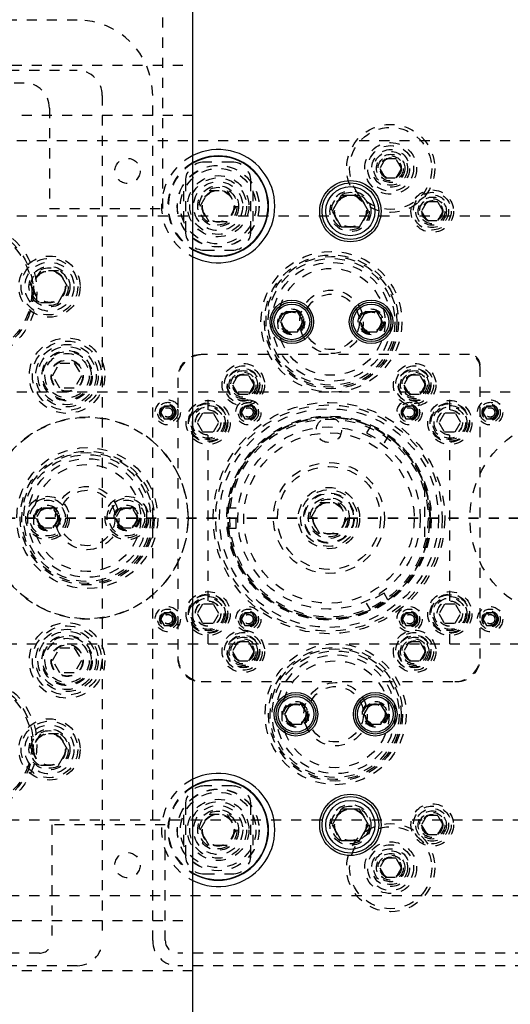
# Model space of a CAD drawing. Header units: inches. Extents: x 1772 to 2706, y -534 to -52.
# Tile 253 of 256: x 1906.61 to 1911.48, y -382.68 to -372.9. Entities that reach past the tile are written whole.
import ezdxf

# ---------------------------------------------------------------- set-up
doc = ezdxf.new("R2010")
doc.units = ezdxf.units.IN
doc.header["$LTSCALE"] = 0.5
doc.header["$MEASUREMENT"] = 0
doc.linetypes.add('HIDDEN', pattern=[0.225, 0.15, -0.075])
doc.linetypes.add('PHANTOM', pattern=[0.25, 0.125, -0.025, 0.025, -0.025, 0.025, -0.025])
doc.layers.add('SID-M-H', color=4, linetype='HIDDEN')
doc.layers.add('SID-M-S', color=105, linetype='Continuous')

msp = doc.modelspace()

# ---------------------------------------------------------------- linework, layer by layer
at = {"color": 7, "linetype": 'PHANTOM', "lineweight": 35}
msp.add_line((1931.36397, -377.85102), (1866.92985, -377.85102), dxfattribs=at)
at = {"layer": 'SID-M-H'}
for p, q in [((1908.02841, -374.77602), (1908.02841, -372.40102)), ((1907.17841, -372.90102), (1876.50341, -372.90102)), ((1876.50341, -373.40102), (1907.17841, -373.40102)), ((1906.32841, -373.35102), (1908.32841, -373.35102)), ((1904.75341, -373.52602), (1906.65341, -373.52602)), ((1907.42841, -373.65102), (1907.42841, -382.05102)), ((1907.92841, -382.05102), (1907.92841, -373.65102)), ((1906.90341, -373.77602), (1906.90341, -374.77602)), ((1908.32841, -373.85102), (1906.32841, -373.85102)), ((1918.07841, -374.10102), (1901.70341, -374.10102)), ((1908.71591, -374.31352), (1908.44091, -374.31352)), ((1910.23678, -374.28227), (1910.18265, -374.37602)), ((1910.34503, -374.28227), (1910.23678, -374.28227)), ((1910.39916, -374.37602), (1910.34503, -374.28227)), ((1910.18265, -374.37602), (1910.23678, -374.46977)), ((1910.34503, -374.46977), (1910.39916, -374.37602)), ((1908.25341, -374.50102), (1908.25341, -375.00102)), ((1908.90341, -375.00102), (1908.90341, -374.50102)), ((1910.23678, -374.46977), (1910.34503, -374.46977)), ((1908.23466, -374.60115), (1908.23466, -374.90089)), ((1908.39827, -374.75102), (1908.48834, -374.59502)), ((1908.48834, -374.59502), (1908.66847, -374.59502)), ((1908.66847, -374.59502), (1908.75854, -374.75102)), ((1908.92216, -374.60115), (1908.92216, -374.90089)), ((1910.64928, -374.70727), (1910.59515, -374.80102)), ((1910.75753, -374.70727), (1910.64928, -374.70727)), ((1910.81166, -374.80102), (1910.75753, -374.70727)), ((1906.90341, -374.77602), (1908.02841, -374.77602)), ((1908.48834, -374.90702), (1908.39827, -374.75102)), ((1908.75854, -374.75102), (1908.66847, -374.90702)), ((1910.59515, -374.80102), (1910.64928, -374.89477)), ((1910.75753, -374.89477), (1910.81166, -374.80102)), ((1918.07841, -374.85102), (1901.70341, -374.85102)), ((1908.66847, -374.90702), (1908.48834, -374.90702)), ((1910.64928, -374.89477), (1910.75753, -374.89477)), ((1908.44091, -375.18852), (1908.71591, -375.18852)), ((1906.81334, -375.39502), (1906.72327, -375.55102)), ((1906.99347, -375.39502), (1906.81334, -375.39502)), ((1907.08354, -375.55102), (1906.99347, -375.39502)), ((1906.72327, -375.55102), (1906.81334, -375.70702)), ((1906.99347, -375.70702), (1907.08354, -375.55102)), ((1906.81334, -375.70702), (1906.99347, -375.70702)), ((1911.07341, -376.22602), (1908.40841, -376.22602)), ((1906.93407, -376.43602), (1907.00624, -376.31102)), ((1907.00624, -376.31102), (1907.15058, -376.31102)), ((1907.15058, -376.31102), (1907.22274, -376.43602)), ((1911.17841, -379.24602), (1911.17841, -376.33102)), ((1907.00624, -376.56102), (1906.93407, -376.43602)), ((1907.22274, -376.43602), (1907.15058, -376.56102)), ((1908.17841, -376.45602), (1908.17841, -379.24602)), ((1908.77428, -376.43227), (1908.72015, -376.52602)), ((1908.88253, -376.43227), (1908.77428, -376.43227)), ((1908.93666, -376.52602), (1908.88253, -376.43227)), ((1910.47428, -376.43227), (1910.42015, -376.52602)), ((1910.58253, -376.43227), (1910.47428, -376.43227)), ((1910.63666, -376.52602), (1910.58253, -376.43227)), ((1907.15058, -376.56102), (1907.00624, -376.56102)), ((1908.72015, -376.52602), (1908.77428, -376.61977)), ((1908.88253, -376.61977), (1908.93666, -376.52602)), ((1910.42015, -376.52602), (1910.47428, -376.61977)), ((1910.58253, -376.61977), (1910.63666, -376.52602)), ((1918.07841, -376.60102), (1874.87841, -376.60102)), ((1908.47841, -376.77502), (1908.47841, -376.60102)), ((1908.77428, -376.61977), (1908.88253, -376.61977)), ((1910.47428, -376.61977), (1910.58253, -376.61977)), ((1910.87841, -376.77502), (1910.87841, -376.60102)), ((1908.04232, -376.73852), (1908.00624, -376.80102)), ((1908.11449, -376.73852), (1908.04232, -376.73852)), ((1908.15058, -376.80102), (1908.11449, -376.73852)), ((1908.84232, -376.73852), (1908.80624, -376.80102)), ((1908.91449, -376.73852), (1908.84232, -376.73852)), ((1908.95058, -376.80102), (1908.91449, -376.73852)), ((1910.44232, -376.73852), (1910.40624, -376.80102)), ((1910.51449, -376.73852), (1910.44232, -376.73852)), ((1910.55058, -376.80102), (1910.51449, -376.73852)), ((1911.24232, -376.73852), (1911.20624, -376.80102)), ((1911.31449, -376.73852), (1911.24232, -376.73852)), ((1911.35058, -376.80102), (1911.31449, -376.73852)), ((1908.00624, -376.80102), (1908.04232, -376.86352)), ((1908.04232, -376.86352), (1908.11449, -376.86352)), ((1908.11449, -376.86352), (1908.15058, -376.80102)), ((1908.42428, -376.80727), (1908.37015, -376.90102)), ((1908.53253, -376.80727), (1908.42428, -376.80727)), ((1908.58666, -376.90102), (1908.53253, -376.80727)), ((1908.80624, -376.80102), (1908.84232, -376.86352)), ((1908.84232, -376.86352), (1908.91449, -376.86352)), ((1908.91449, -376.86352), (1908.95058, -376.80102)), ((1910.40624, -376.80102), (1910.44232, -376.86352)), ((1910.44232, -376.86352), (1910.51449, -376.86352)), ((1910.51449, -376.86352), (1910.55058, -376.80102)), ((1910.82428, -376.80727), (1910.77015, -376.90102)), ((1910.93253, -376.80727), (1910.82428, -376.80727)), ((1910.98666, -376.90102), (1910.93253, -376.80727)), ((1911.20624, -376.80102), (1911.24232, -376.86352)), ((1911.24232, -376.86352), (1911.31449, -376.86352)), ((1911.31449, -376.86352), (1911.35058, -376.80102)), ((1907.69019, -376.9378), (1907.69035, -376.93744)), ((1908.37015, -376.90102), (1908.42428, -376.99477)), ((1908.53253, -376.99477), (1908.58666, -376.90102)), ((1910.0893, -376.93934), (1910.0518, -377.00428)), ((1910.09019, -376.9378), (1910.09035, -376.93744)), ((1910.77015, -376.90102), (1910.82428, -376.99477)), ((1910.93253, -376.99477), (1910.98666, -376.90102)), ((1907.86362, -377.03748), (1907.86339, -377.0378)), ((1908.42428, -376.99477), (1908.53253, -376.99477)), ((1908.47841, -378.67502), (1908.47841, -377.02702)), ((1910.0518, -377.00428), (1910.22501, -377.10428)), ((1910.2625, -377.03934), (1910.22501, -377.10428)), ((1910.26362, -377.03748), (1910.26339, -377.0378)), ((1910.82428, -376.99477), (1910.93253, -376.99477)), ((1910.87841, -378.67502), (1910.87841, -377.02702)), ((1910.62841, -377.53877), (1910.62841, -378.16327)), ((1909.49827, -377.85102), (1909.58834, -377.69502)), ((1909.58834, -377.69502), (1909.76847, -377.69502)), ((1909.76847, -377.69502), (1909.85854, -377.85102)), ((1906.82788, -377.7526), (1906.77105, -377.85102)), ((1906.94153, -377.7526), (1906.82788, -377.7526)), ((1906.99836, -377.85102), (1906.94153, -377.7526)), ((1907.61528, -377.7526), (1907.55846, -377.85102)), ((1907.72893, -377.7526), (1907.61528, -377.7526)), ((1907.78576, -377.85102), (1907.72893, -377.7526)), ((1908.68125, -377.75098), (1908.68164, -377.75102)), ((1908.68342, -377.75102), (1908.75841, -377.75102)), ((1908.75841, -377.95102), (1908.75841, -377.75102)), ((1906.77105, -377.85102), (1906.82788, -377.94945)), ((1906.94153, -377.94945), (1906.99836, -377.85102)), ((1907.55846, -377.85102), (1907.61528, -377.94945)), ((1907.72893, -377.94945), (1907.78576, -377.85102)), ((1909.58834, -378.00702), (1909.49827, -377.85102)), ((1909.85854, -377.85102), (1909.76847, -378.00702)), ((1906.82788, -377.94945), (1906.94153, -377.94945)), ((1907.61528, -377.94945), (1907.72893, -377.94945)), ((1908.68164, -377.95102), (1908.68125, -377.95106)), ((1908.68342, -377.95102), (1908.75841, -377.95102)), ((1909.76847, -378.00702), (1909.58834, -378.00702)), ((1910.22501, -378.59777), (1910.0518, -378.69777)), ((1910.2625, -378.66271), (1910.22501, -378.59777)), ((1907.86339, -378.66425), (1907.86362, -378.66457)), ((1908.42428, -378.70727), (1908.37015, -378.80102)), ((1908.53253, -378.70727), (1908.42428, -378.70727)), ((1908.58666, -378.80102), (1908.53253, -378.70727)), ((1910.0893, -378.76271), (1910.0518, -378.69777)), ((1910.26339, -378.66425), (1910.26362, -378.66457)), ((1910.82428, -378.70727), (1910.77015, -378.80102)), ((1910.93253, -378.70727), (1910.82428, -378.70727)), ((1910.98666, -378.80102), (1910.93253, -378.70727)), ((1907.69035, -378.76461), (1907.69019, -378.76425)), ((1908.04232, -378.79352), (1908.00624, -378.85602)), ((1908.11449, -378.79352), (1908.04232, -378.79352)), ((1908.15058, -378.85602), (1908.11449, -378.79352)), ((1908.37015, -378.80102), (1908.42428, -378.89477)), ((1908.53253, -378.89477), (1908.58666, -378.80102)), ((1908.84232, -378.79352), (1908.80624, -378.85602)), ((1908.91449, -378.79352), (1908.84232, -378.79352)), ((1908.95058, -378.85602), (1908.91449, -378.79352)), ((1910.09035, -378.76461), (1910.09019, -378.76425)), ((1910.44232, -378.79352), (1910.40624, -378.85602)), ((1910.51449, -378.79352), (1910.44232, -378.79352)), ((1910.55058, -378.85602), (1910.51449, -378.79352)), ((1910.77015, -378.80102), (1910.82428, -378.89477)), ((1910.93253, -378.89477), (1910.98666, -378.80102)), ((1911.24232, -378.79352), (1911.20624, -378.85602)), ((1911.31449, -378.79352), (1911.24232, -378.79352)), ((1911.35058, -378.85602), (1911.31449, -378.79352)), ((1908.00624, -378.85602), (1908.04232, -378.91852)), ((1908.04232, -378.91852), (1908.11449, -378.91852)), ((1908.11449, -378.91852), (1908.15058, -378.85602)), ((1908.42428, -378.89477), (1908.53253, -378.89477)), ((1908.80624, -378.85602), (1908.84232, -378.91852)), ((1908.84232, -378.91852), (1908.91449, -378.91852)), ((1908.91449, -378.91852), (1908.95058, -378.85602)), ((1910.40624, -378.85602), (1910.44232, -378.91852)), ((1910.44232, -378.91852), (1910.51449, -378.91852)), ((1910.51449, -378.91852), (1910.55058, -378.85602)), ((1910.82428, -378.89477), (1910.93253, -378.89477)), ((1911.20624, -378.85602), (1911.24232, -378.91852)), ((1911.24232, -378.91852), (1911.31449, -378.91852)), ((1911.31449, -378.91852), (1911.35058, -378.85602)), ((1908.47841, -379.10102), (1908.47841, -378.92702)), ((1910.87841, -379.10102), (1910.87841, -378.92702)), ((1874.87841, -379.10102), (1918.07841, -379.10102)), ((1908.77428, -379.08227), (1908.72015, -379.17602)), ((1908.88253, -379.08227), (1908.77428, -379.08227)), ((1908.93666, -379.17602), (1908.88253, -379.08227)), ((1910.47428, -379.08227), (1910.42015, -379.17602)), ((1910.58253, -379.08227), (1910.47428, -379.08227)), ((1910.63666, -379.17602), (1910.58253, -379.08227)), ((1906.93407, -379.26602), (1907.00624, -379.14102)), ((1907.00624, -379.14102), (1907.15058, -379.14102)), ((1907.15058, -379.14102), (1907.22274, -379.26602)), ((1908.72015, -379.17602), (1908.77428, -379.26977)), ((1908.88253, -379.26977), (1908.93666, -379.17602)), ((1910.42015, -379.17602), (1910.47428, -379.26977)), ((1910.58253, -379.26977), (1910.63666, -379.17602)), ((1907.00624, -379.39102), (1906.93407, -379.26602)), ((1907.22274, -379.26602), (1907.15058, -379.39102)), ((1908.77428, -379.26977), (1908.88253, -379.26977)), ((1910.47428, -379.26977), (1910.58253, -379.26977)), ((1907.15058, -379.39102), (1907.00624, -379.39102)), ((1908.40841, -379.47602), (1910.94841, -379.47602)), ((1906.81334, -379.99502), (1906.72327, -380.15102)), ((1906.99347, -379.99502), (1906.81334, -379.99502)), ((1907.08354, -380.15102), (1906.99347, -379.99502)), ((1906.72327, -380.15102), (1906.81334, -380.30702)), ((1906.99347, -380.30702), (1907.08354, -380.15102)), ((1906.81334, -380.30702), (1906.99347, -380.30702)), ((1908.71591, -380.51352), (1908.44091, -380.51352)), ((1908.25341, -380.70102), (1908.25341, -381.20102)), ((1908.90341, -381.20102), (1908.90341, -380.70102)), ((1901.70341, -380.85102), (1918.07841, -380.85102)), ((1908.23466, -380.80115), (1908.23466, -381.10089)), ((1908.39827, -380.95102), (1908.48834, -380.79502)), ((1908.48834, -380.79502), (1908.66847, -380.79502)), ((1908.66847, -380.79502), (1908.75854, -380.95102)), ((1908.92216, -380.80115), (1908.92216, -381.10089)), ((1910.64928, -380.80727), (1910.59515, -380.90102)), ((1910.75753, -380.80727), (1910.64928, -380.80727)), ((1910.81166, -380.90102), (1910.75753, -380.80727)), ((1906.92841, -380.90102), (1906.92841, -382.05102)), ((1908.05341, -380.90102), (1906.92841, -380.90102)), ((1908.05341, -382.05102), (1908.05341, -380.90102)), ((1908.48834, -381.10702), (1908.39827, -380.95102)), ((1908.75854, -380.95102), (1908.66847, -381.10702)), ((1910.59515, -380.90102), (1910.64928, -380.99477)), ((1910.75753, -380.99477), (1910.81166, -380.90102)), ((1910.64928, -380.99477), (1910.75753, -380.99477)), ((1908.66847, -381.10702), (1908.48834, -381.10702)), ((1910.23678, -381.23227), (1910.18265, -381.32602)), ((1910.34503, -381.23227), (1910.23678, -381.23227)), ((1910.39916, -381.32602), (1910.34503, -381.23227)), ((1910.18265, -381.32602), (1910.23678, -381.41977)), ((1910.34503, -381.41977), (1910.39916, -381.32602)), ((1908.44091, -381.38852), (1908.71591, -381.38852)), ((1910.23678, -381.41977), (1910.34503, -381.41977)), ((1901.70341, -381.60102), (1918.07841, -381.60102)), ((1906.32841, -381.85102), (1908.32841, -381.85102)), ((1906.80341, -382.17602), (1900.02841, -382.17602)), ((1915.02841, -382.17602), (1908.17841, -382.17602)), ((1907.17841, -382.30102), (1882.12841, -382.30102)), ((1916.62841, -382.30102), (1908.17841, -382.30102)), ((1908.32841, -382.35102), (1906.32841, -382.35102))]:
    msp.add_line(p, q, dxfattribs=at)
for centre, radius in [((1910.29091, -374.37602), 0.4375), ((1910.29091, -374.37602), 0.4075), ((1910.29091, -374.37602), 0.25687), ((1910.29091, -374.37602), 0.22687), ((1910.29091, -374.37602), 0.1875), ((1910.29091, -374.37602), 0.16781), ((1907.67841, -374.40102), 0.125), ((1910.29091, -374.37602), 0.1405), ((1910.29091, -374.37602), 0.125), ((1910.29091, -374.37602), 0.10497), ((1910.29091, -374.37602), 0.1047), ((1910.29091, -374.37602), 0.10418), ((1910.29091, -374.37602), 0.1005), ((1908.57841, -374.75102), 0.40625), ((1908.57841, -374.75102), 0.405), ((1908.57841, -374.75102), 0.375), ((1908.57841, -374.75102), 0.3045), ((1908.57841, -374.75102), 0.28125), ((1908.57841, -374.75102), 0.24375), ((1908.57841, -374.75102), 0.203), ((1908.57841, -374.75102), 0.1875), ((1908.57841, -374.75102), 0.16072), ((1908.57841, -374.75102), 0.16045), ((1908.57841, -374.75102), 0.15993), ((1908.57841, -374.75102), 0.15625), ((1909.89091, -374.80102), 0.203), ((1909.89091, -374.80102), 0.1875), ((1910.70341, -374.80102), 0.211), ((1910.70341, -374.80102), 0.1875), ((1909.89091, -374.80102), 0.16072), ((1909.89091, -374.80102), 0.16045), ((1909.89091, -374.80102), 0.15993), ((1909.89091, -374.80102), 0.15625), ((1910.70341, -374.80102), 0.1625), ((1910.70341, -374.80102), 0.1405), ((1910.70341, -374.80102), 0.125), ((1910.70341, -374.80102), 0.10497), ((1910.70341, -374.80102), 0.1047), ((1910.70341, -374.80102), 0.10418), ((1910.70341, -374.80102), 0.1005), ((1906.07841, -375.60102), 0.7), ((1906.07841, -375.60102), 0.665), ((1906.07841, -375.60102), 0.65), ((1909.70341, -375.90102), 0.7), ((1906.90341, -375.55102), 0.3045), ((1906.90341, -375.55102), 0.28125), ((1909.70341, -375.90102), 0.665), ((1909.70341, -375.90102), 0.65), ((1909.70341, -375.90102), 0.62992), ((1906.90341, -375.55102), 0.24375), ((1906.90341, -375.55102), 0.203), ((1906.90341, -375.55102), 0.1875), ((1906.90341, -375.55102), 0.16072), ((1906.90341, -375.55102), 0.16045), ((1906.90341, -375.55102), 0.15993), ((1906.90341, -375.55102), 0.15625), ((1909.70341, -375.90102), 0.59055), ((1909.70341, -375.90102), 0.5315), ((1909.70341, -375.90102), 0.31496), ((1909.70341, -375.90102), 0.27559), ((1909.30971, -375.90102), 0.12795), ((1909.30971, -375.90102), 0.11811), ((1910.09711, -375.90102), 0.12795), ((1910.09711, -375.90102), 0.11811), ((1909.30971, -375.90102), 0.10289), ((1909.30971, -375.90102), 0.10262), ((1909.30971, -375.90102), 0.1021), ((1909.30971, -375.90102), 0.09843), ((1910.09711, -375.90102), 0.10289), ((1910.09711, -375.90102), 0.10262), ((1910.09711, -375.90102), 0.1021), ((1910.09711, -375.90102), 0.09843), ((1907.07841, -376.43602), 0.375), ((1907.07841, -376.43602), 0.34375), ((1907.07841, -376.43602), 0.31), ((1907.07841, -376.43602), 0.28906), ((1907.07841, -376.43602), 0.25), ((1907.07841, -376.43602), 0.24), ((1907.07841, -376.43602), 0.22), ((1907.07841, -376.43602), 0.16), ((1907.07841, -376.43602), 0.155), ((1908.82841, -376.52602), 0.211), ((1908.82841, -376.52602), 0.1875), ((1908.82841, -376.52602), 0.1625), ((1908.82841, -376.52602), 0.15625), ((1910.52841, -376.52602), 0.211), ((1910.52841, -376.52602), 0.1875), ((1910.52841, -376.52602), 0.1625), ((1910.52841, -376.52602), 0.15625), ((1908.82841, -376.52602), 0.1405), ((1908.82841, -376.52602), 0.125), ((1908.82841, -376.52602), 0.10497), ((1908.82841, -376.52602), 0.1047), ((1908.82841, -376.52602), 0.10418), ((1908.82841, -376.52602), 0.1005), ((1910.52841, -376.52602), 0.1405), ((1910.52841, -376.52602), 0.125), ((1910.52841, -376.52602), 0.10497), ((1910.52841, -376.52602), 0.1047), ((1910.52841, -376.52602), 0.10418), ((1910.52841, -376.52602), 0.1005), ((1908.07841, -376.80102), 0.125), ((1908.07841, -376.80102), 0.1005), ((1908.07841, -376.80102), 0.08068), ((1908.07841, -376.80102), 0.08006), ((1908.07841, -376.80102), 0.07603), ((1908.07841, -376.80102), 0.0625), ((1908.07841, -376.80102), 0.047), ((1908.07841, -376.80102), 0.0465), ((1908.47841, -376.90102), 0.21875), ((1908.47841, -376.90102), 0.1953), ((1908.47841, -376.90102), 0.1875), ((1908.47841, -376.90102), 0.17), ((1908.47841, -376.90102), 0.15625), ((1909.67841, -377.85102), 1.15), ((1909.67841, -377.85102), 1.125), ((1909.67841, -377.85102), 1.0875), ((1908.87841, -376.80102), 0.125), ((1908.87841, -376.80102), 0.1005), ((1908.87841, -376.80102), 0.08068), ((1908.87841, -376.80102), 0.08006), ((1908.87841, -376.80102), 0.07603), ((1908.87841, -376.80102), 0.0625), ((1908.87841, -376.80102), 0.047), ((1908.87841, -376.80102), 0.0465), ((1910.47841, -376.80102), 0.125), ((1910.47841, -376.80102), 0.1005), ((1910.47841, -376.80102), 0.08068), ((1910.47841, -376.80102), 0.08006), ((1910.47841, -376.80102), 0.07603), ((1910.47841, -376.80102), 0.0625), ((1910.47841, -376.80102), 0.047), ((1910.47841, -376.80102), 0.0465), ((1910.87841, -376.90102), 0.21875), ((1910.87841, -376.90102), 0.1953), ((1910.87841, -376.90102), 0.1875), ((1910.87841, -376.90102), 0.17), ((1910.87841, -376.90102), 0.15625), ((1911.27841, -376.80102), 0.125), ((1911.27841, -376.80102), 0.1005), ((1911.27841, -376.80102), 0.08068), ((1911.27841, -376.80102), 0.08006), ((1911.27841, -376.80102), 0.07603), ((1911.27841, -376.80102), 0.0625), ((1911.27841, -376.80102), 0.047), ((1911.27841, -376.80102), 0.0465), ((1907.27841, -377.85102), 1.00177), ((1908.47841, -376.90102), 0.126), ((1908.47841, -376.90102), 0.125), ((1909.67841, -377.85102), 1.015), ((1909.67841, -377.85102), 1.005), ((1909.67841, -377.85102), 1.002), ((1909.67841, -377.85102), 1.00177), ((1909.67841, -377.85102), 1.0014), ((1909.67841, -377.85102), 1), ((1909.67841, -377.85102), 0.98425), ((1909.67841, -376.97602), 0.125), ((1910.87841, -376.90102), 0.126), ((1910.87841, -376.90102), 0.125), ((1912.07841, -377.85102), 1.00177), ((1909.67841, -377.85102), 0.90551), ((1909.67841, -377.85102), 0.84646), ((1907.27841, -377.85102), 0.7), ((1907.27841, -377.85102), 0.665), ((1907.27841, -377.85102), 0.65), ((1907.27841, -377.85102), 0.62992), ((1907.27841, -377.85102), 0.59055), ((1907.27841, -377.85102), 0.5315), ((1909.67841, -377.85102), 0.55118), ((1909.67841, -377.85102), 0.51181), ((1907.27841, -377.85102), 0.31496), ((1909.67841, -377.85102), 0.3045), ((1906.88471, -377.85102), 0.21654), ((1907.27841, -377.85102), 0.27559), ((1907.67211, -377.85102), 0.21654), ((1909.67841, -377.85102), 0.28125), ((1909.67841, -377.85102), 0.25), ((1909.67841, -377.85102), 0.24375), ((1909.67841, -377.85102), 0.203), ((1906.88471, -377.85102), 0.19685), ((1906.88471, -377.85102), 0.17717), ((1906.88471, -377.85102), 0.12795), ((1906.88471, -377.85102), 0.11811), ((1906.88471, -377.85102), 0.10289), ((1906.88471, -377.85102), 0.10262), ((1906.88471, -377.85102), 0.1021), ((1907.67211, -377.85102), 0.19685), ((1907.67211, -377.85102), 0.17717), ((1907.67211, -377.85102), 0.12795), ((1907.67211, -377.85102), 0.11811), ((1907.67211, -377.85102), 0.10289), ((1907.67211, -377.85102), 0.10262), ((1907.67211, -377.85102), 0.1021), ((1909.67841, -377.85102), 0.1875), ((1909.67841, -377.85102), 0.16072), ((1909.67841, -377.85102), 0.16045), ((1909.67841, -377.85102), 0.15993), ((1909.67841, -377.85102), 0.15625), ((1906.88471, -377.85102), 0.09843), ((1907.67211, -377.85102), 0.09843), ((1908.47841, -378.80102), 0.21875), ((1908.47841, -378.80102), 0.1953), ((1908.47841, -378.80102), 0.1875), ((1908.47841, -378.80102), 0.17), ((1910.87841, -378.80102), 0.21875), ((1910.87841, -378.80102), 0.1953), ((1910.87841, -378.80102), 0.1875), ((1910.87841, -378.80102), 0.17), ((1908.47841, -378.80102), 0.15625), ((1908.47841, -378.80102), 0.126), ((1908.47841, -378.80102), 0.125), ((1910.87841, -378.80102), 0.15625), ((1910.87841, -378.80102), 0.126), ((1910.87841, -378.80102), 0.125), ((1908.07841, -378.85602), 0.125), ((1908.07841, -378.85602), 0.1005), ((1908.07841, -378.85602), 0.08068), ((1908.07841, -378.85602), 0.08006), ((1908.07841, -378.85602), 0.07603), ((1908.07841, -378.85602), 0.0625), ((1908.07841, -378.85602), 0.047), ((1908.07841, -378.85602), 0.0465), ((1908.87841, -378.85602), 0.125), ((1908.87841, -378.85602), 0.1005), ((1908.87841, -378.85602), 0.08068), ((1908.87841, -378.85602), 0.08006), ((1908.87841, -378.85602), 0.07603), ((1908.87841, -378.85602), 0.0625), ((1908.87841, -378.85602), 0.047), ((1908.87841, -378.85602), 0.0465), ((1910.47841, -378.85602), 0.125), ((1910.47841, -378.85602), 0.1005), ((1910.47841, -378.85602), 0.08068), ((1910.47841, -378.85602), 0.08006), ((1910.47841, -378.85602), 0.07603), ((1910.47841, -378.85602), 0.0625), ((1910.47841, -378.85602), 0.047), ((1910.47841, -378.85602), 0.0465), ((1911.27841, -378.85602), 0.125), ((1911.27841, -378.85602), 0.1005), ((1911.27841, -378.85602), 0.08068), ((1911.27841, -378.85602), 0.08006), ((1911.27841, -378.85602), 0.07603), ((1911.27841, -378.85602), 0.0625), ((1911.27841, -378.85602), 0.047), ((1911.27841, -378.85602), 0.0465), ((1907.07841, -379.26602), 0.375), ((1907.07841, -379.26602), 0.34375), ((1907.07841, -379.26602), 0.31), ((1907.07841, -379.26602), 0.28906), ((1907.07841, -379.26602), 0.25), ((1908.82841, -379.17602), 0.211), ((1908.82841, -379.17602), 0.1875), ((1908.82841, -379.17602), 0.1625), ((1908.82841, -379.17602), 0.15625), ((1910.52841, -379.17602), 0.211), ((1910.52841, -379.17602), 0.1875), ((1910.52841, -379.17602), 0.1625), ((1910.52841, -379.17602), 0.15625), ((1907.07841, -379.26602), 0.24), ((1907.07841, -379.26602), 0.22), ((1907.07841, -379.26602), 0.16), ((1907.07841, -379.26602), 0.155), ((1908.82841, -379.17602), 0.1405), ((1908.82841, -379.17602), 0.125), ((1908.82841, -379.17602), 0.10497), ((1908.82841, -379.17602), 0.1047), ((1908.82841, -379.17602), 0.10418), ((1908.82841, -379.17602), 0.1005), ((1909.7442, -379.80102), 0.7), ((1910.52841, -379.17602), 0.1405), ((1910.52841, -379.17602), 0.125), ((1910.52841, -379.17602), 0.10497), ((1910.52841, -379.17602), 0.1047), ((1910.52841, -379.17602), 0.10418), ((1910.52841, -379.17602), 0.1005), ((1909.7442, -379.80102), 0.665), ((1909.7442, -379.80102), 0.65), ((1909.7442, -379.80102), 0.62992), ((1909.7442, -379.80102), 0.59055), ((1909.7442, -379.80102), 0.5315), ((1906.07841, -380.10102), 0.7), ((1906.07841, -380.10102), 0.665), ((1906.07841, -380.10102), 0.65), ((1909.7442, -379.80102), 0.31496), ((1909.7442, -379.80102), 0.27559), ((1909.3505, -379.80102), 0.12795), ((1909.3505, -379.80102), 0.11811), ((1909.3505, -379.80102), 0.10289), ((1909.3505, -379.80102), 0.10262), ((1909.3505, -379.80102), 0.1021), ((1909.3505, -379.80102), 0.09843), ((1910.1379, -379.80102), 0.12795), ((1910.1379, -379.80102), 0.11811), ((1910.1379, -379.80102), 0.10289), ((1910.1379, -379.80102), 0.10262), ((1910.1379, -379.80102), 0.1021), ((1910.1379, -379.80102), 0.09843), ((1906.90341, -380.15102), 0.3045), ((1906.90341, -380.15102), 0.28125), ((1906.90341, -380.15102), 0.24375), ((1906.90341, -380.15102), 0.203), ((1906.90341, -380.15102), 0.1875), ((1906.90341, -380.15102), 0.16072), ((1906.90341, -380.15102), 0.16045), ((1906.90341, -380.15102), 0.15993), ((1906.90341, -380.15102), 0.15625), ((1908.57841, -380.95102), 0.40625), ((1908.57841, -380.95102), 0.405), ((1908.57841, -380.95102), 0.375), ((1908.57841, -380.95102), 0.3045), ((1908.57841, -380.95102), 0.28125), ((1908.57841, -380.95102), 0.24375), ((1908.57841, -380.95102), 0.203), ((1908.57841, -380.95102), 0.1875), ((1909.89091, -380.90102), 0.203), ((1909.89091, -380.90102), 0.1875), ((1909.89091, -380.90102), 0.16072), ((1909.89091, -380.90102), 0.16045), ((1909.89091, -380.90102), 0.15993), ((1909.89091, -380.90102), 0.15625), ((1910.70341, -380.90102), 0.211), ((1910.70341, -380.90102), 0.1875), ((1910.70341, -380.90102), 0.1625), ((1910.70341, -380.90102), 0.1405), ((1910.70341, -380.90102), 0.125), ((1908.57841, -380.95102), 0.16072), ((1908.57841, -380.95102), 0.16045), ((1908.57841, -380.95102), 0.15993), ((1908.57841, -380.95102), 0.15625), ((1910.70341, -380.90102), 0.10497), ((1910.70341, -380.90102), 0.1047), ((1910.70341, -380.90102), 0.10418), ((1910.70341, -380.90102), 0.1005), ((1910.29091, -381.32602), 0.4375), ((1910.29091, -381.32602), 0.4075), ((1910.29091, -381.32602), 0.25687), ((1907.67841, -381.30102), 0.125), ((1910.29091, -381.32602), 0.22687), ((1910.29091, -381.32602), 0.1875), ((1910.29091, -381.32602), 0.16781), ((1910.29091, -381.32602), 0.1405), ((1910.29091, -381.32602), 0.125), ((1910.29091, -381.32602), 0.10497), ((1910.29091, -381.32602), 0.1047), ((1910.29091, -381.32602), 0.10418), ((1910.29091, -381.32602), 0.1005)]:
    msp.add_circle(centre, radius, dxfattribs=at)
for centre, radius, start, end in [((1907.17841, -373.65102), 0.75, 0, 90), ((1907.17841, -373.65102), 0.25, 0, 90), ((1906.65341, -373.77602), 0.25, 0, 90), ((1908.57841, -374.75102), 0.5625, 116.3878, 243.6122), ((1908.57841, -374.75102), 0.5, 120, 240), ((1908.57841, -374.75102), 0.495, 120.334705, 239.665295), ((1908.44091, -374.50102), 0.1875, 90, 180), ((1908.71591, -374.50102), 0.1875, 0, 90), ((1908.44091, -375.00102), 0.1875, 180, 270), ((1908.71591, -375.00102), 0.1875, 270, 0), ((1908.42841, -376.47602), 0.25, 90, 180), ((1908.40841, -376.45602), 0.23, 90, 180), ((1911.05341, -376.35102), 0.125, 0, 90), ((1911.07341, -376.33102), 0.105, 0, 90), ((1907.27841, -377.85102), 1.00217, 65.728987, 174.271013), ((1909.67841, -377.85102), 1.00217, 65.728987, 174.271013), ((1907.27841, -377.85102), 1.00217, 305.728987, 54.271013), ((1909.67841, -377.85102), 1.00217, 305.728987, 54.271013), ((1910.61841, -377.54038), 0.015, 311.810315, 66.799721), ((1907.27841, -377.85102), 1.00217, 185.728987, 294.271013), ((1909.67841, -377.85102), 1.00217, 185.728987, 294.271013), ((1910.61841, -378.16167), 0.015, 293.200279, 48.189685), ((1908.42841, -379.22602), 0.25, 180, 270), ((1908.40841, -379.24602), 0.23, 180, 270), ((1910.92841, -379.22602), 0.25, 270, 0), ((1910.94841, -379.24602), 0.23, 270, 0), ((1908.57841, -380.95102), 0.5625, 116.3878, 243.6122), ((1908.57841, -380.95102), 0.5, 120, 240), ((1908.57841, -380.95102), 0.495, 120.334705, 239.665295), ((1908.44091, -380.70102), 0.1875, 90, 180), ((1908.71591, -380.70102), 0.1875, 0, 90), ((1908.44091, -381.20102), 0.1875, 180, 270), ((1908.71591, -381.20102), 0.1875, 270, 0), ((1906.80341, -382.05102), 0.125, 270, 0), ((1907.17841, -382.05102), 0.25, 270, 0), ((1908.17841, -382.05102), 0.25, 180, 270), ((1908.17841, -382.05102), 0.125, 180, 270)]:
    msp.add_arc(centre, radius, start, end, dxfattribs=at)
at = {"layer": 'SID-M-S'}
for p, q in [((1908.32841, -387.35102), (1908.32841, -368.35102)), ((1909.80084, -374.64502), (1909.71077, -374.80102)), ((1909.98097, -374.64502), (1909.80084, -374.64502)), ((1910.07104, -374.80102), (1909.98097, -374.64502)), ((1909.71077, -374.80102), (1909.80084, -374.95702)), ((1909.98097, -374.95702), (1910.07104, -374.80102)), ((1909.80084, -374.95702), (1909.98097, -374.95702)), ((1909.25288, -375.8026), (1909.19605, -375.90102)), ((1909.36653, -375.8026), (1909.25288, -375.8026)), ((1909.42336, -375.90102), (1909.36653, -375.8026)), ((1910.04028, -375.8026), (1909.98346, -375.90102)), ((1910.15393, -375.8026), (1910.04028, -375.8026)), ((1910.21076, -375.90102), (1910.15393, -375.8026)), ((1909.19605, -375.90102), (1909.25288, -375.99945)), ((1909.36653, -375.99945), (1909.42336, -375.90102)), ((1909.98346, -375.90102), (1910.04028, -375.99945)), ((1910.15393, -375.99945), (1910.21076, -375.90102)), ((1909.25288, -375.99945), (1909.36653, -375.99945)), ((1910.04028, -375.99945), (1910.15393, -375.99945)), ((1909.29368, -379.7026), (1909.23685, -379.80102)), ((1909.40733, -379.7026), (1909.29368, -379.7026)), ((1909.46415, -379.80102), (1909.40733, -379.7026)), ((1910.08108, -379.7026), (1910.02425, -379.80102)), ((1910.19473, -379.7026), (1910.08108, -379.7026)), ((1910.25156, -379.80102), (1910.19473, -379.7026)), ((1909.23685, -379.80102), (1909.29368, -379.89945)), ((1909.40733, -379.89945), (1909.46415, -379.80102)), ((1910.02425, -379.80102), (1910.08108, -379.89945)), ((1910.19473, -379.89945), (1910.25156, -379.80102)), ((1909.29368, -379.89945), (1909.40733, -379.89945)), ((1910.08108, -379.89945), (1910.19473, -379.89945)), ((1909.80084, -380.74502), (1909.71077, -380.90102)), ((1909.98097, -380.74502), (1909.80084, -380.74502)), ((1910.07104, -380.90102), (1909.98097, -380.74502)), ((1909.71077, -380.90102), (1909.80084, -381.05702)), ((1909.98097, -381.05702), (1910.07104, -380.90102)), ((1909.80084, -381.05702), (1909.98097, -381.05702))]:
    msp.add_line(p, q, dxfattribs=at)
for centre, radius in [((1909.89091, -374.80102), 0.3045), ((1909.89091, -374.80102), 0.28125), ((1909.89091, -374.80102), 0.24375), ((1909.30971, -375.90102), 0.21654), ((1910.09711, -375.90102), 0.21654), ((1909.30971, -375.90102), 0.19685), ((1909.30971, -375.90102), 0.17717), ((1910.09711, -375.90102), 0.19685), ((1910.09711, -375.90102), 0.17717), ((1909.3505, -379.80102), 0.21654), ((1909.3505, -379.80102), 0.19685), ((1910.1379, -379.80102), 0.21654), ((1910.1379, -379.80102), 0.19685), ((1909.3505, -379.80102), 0.17717), ((1910.1379, -379.80102), 0.17717), ((1909.89091, -380.90102), 0.3045), ((1909.89091, -380.90102), 0.28125), ((1909.89091, -380.90102), 0.24375)]:
    msp.add_circle(centre, radius, dxfattribs=at)
for centre, radius, start, end in [((1908.57841, -374.75102), 0.5625, 243.6122, 116.3878), ((1908.57841, -374.75102), 0.5, 240, 120), ((1908.57841, -374.75102), 0.495, 239.665295, 120.334705), ((1908.57841, -380.95102), 0.5625, 243.6122, 116.3878), ((1908.57841, -380.95102), 0.5, 240, 120), ((1908.57841, -380.95102), 0.495, 239.665295, 120.334705)]:
    msp.add_arc(centre, radius, start, end, dxfattribs=at)

doc.saveas('drawing.dxf')
